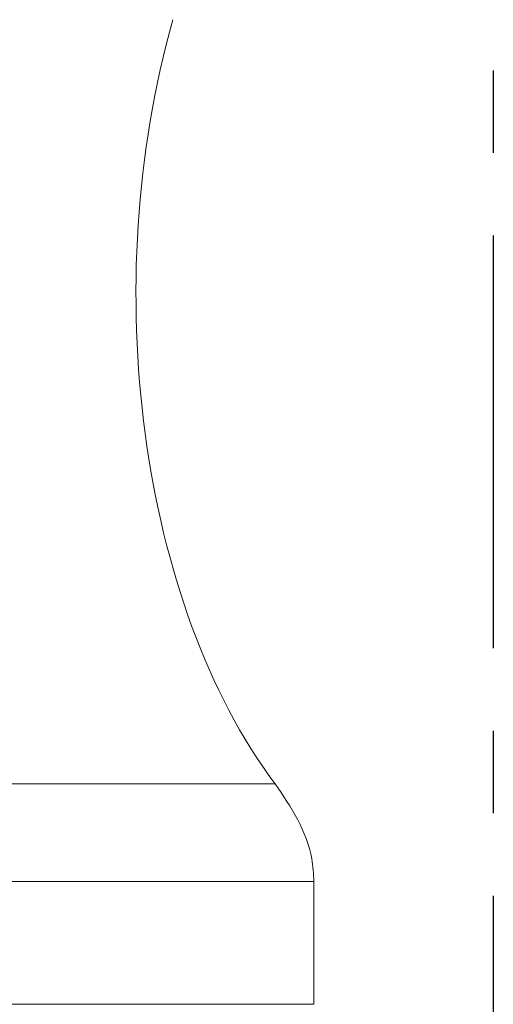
# Model space of a CAD drawing. Header units: millimetres. Extents: x 423 to 724, y 91 to 204.
# Tile 49 of 52: x 674.15 to 681.44, y 119.69 to 134.84. Entities that reach past the tile are written whole.
import ezdxf

# ---------------------------------------------------------------- set-up
doc = ezdxf.new("R2010")
doc.units = ezdxf.units.MM
doc.linetypes.add('CENTER', pattern=[10.16, 6.35, -1.27, 1.27, -1.27])
doc.layers.add('CL', color=1, linetype='CENTER')
doc.layers.add('OUT', color=3, linetype='Continuous')

msp = doc.modelspace()

# ---------------------------------------------------------------- linework, layer by layer
at = {"layer": 'CL', "color": 7}
msp.add_line((681.441, 151.84), (681.441, 114.519), dxfattribs=at)
at = {"layer": 'OUT', "color": 7, "linetype": 'Continuous', "lineweight": 15}
for p, q in [((639.8, 123.081), (678.082, 123.081)), ((678.681, 121.581), (639.202, 121.581)), ((678.681, 121.581), (678.681, 119.69)), ((678.681, 119.69), (639.202, 119.69))]:
    msp.add_line(p, q, dxfattribs=at)
msp.add_ellipse((681.441, 130.624), major_axis=(0, 9.526), ratio=0.57735, start_param=1.11238, end_param=2.484628, dxfattribs=at)
msp.add_open_spline([(678.681, 121.581), (678.674, 121.698), (678.653, 122.032), (678.442, 122.562), (678.205, 122.904), (678.082, 123.081)], degree=3, knots=[0, 0, 0, 0, 0.205873, 0.589361, 1, 1, 1, 1], dxfattribs=at)

doc.saveas('drawing.dxf')
